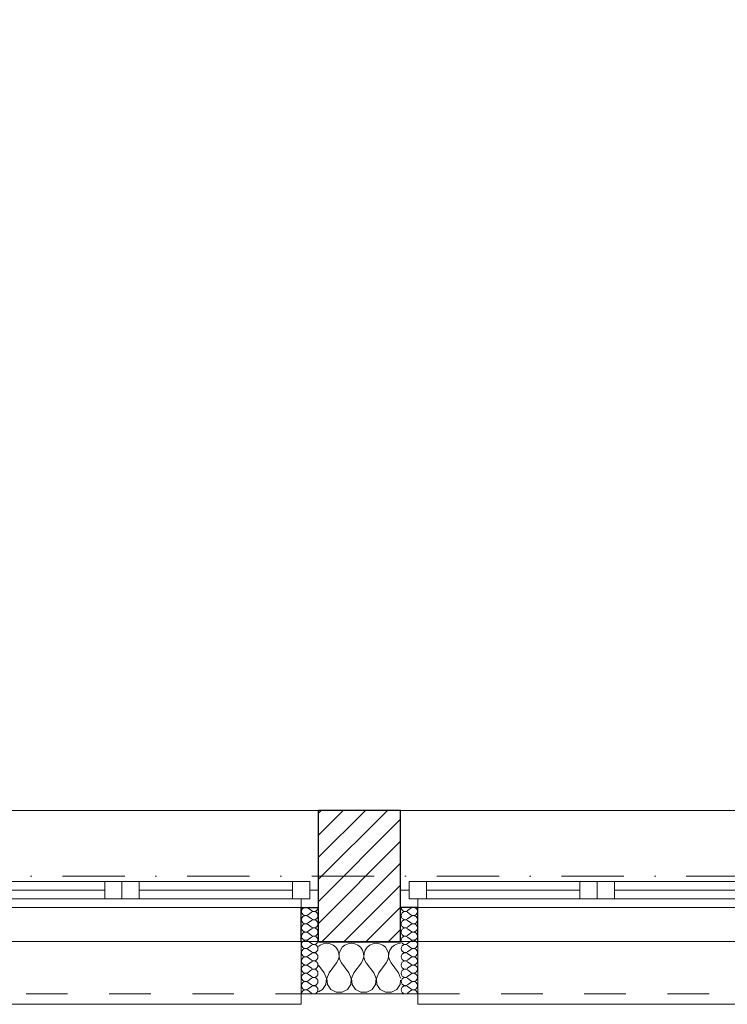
# Model space of a CAD drawing. Header units: millimetres. Extents: x 172139 to 266886, y 89395 to 138225.
# Tile 55 of 94: x 217757 to 219799, y 106825 to 109668. Entities that reach past the tile are written whole.
import ezdxf

# ---------------------------------------------------------------- set-up
doc = ezdxf.new("R2010")
doc.units = ezdxf.units.MM
doc.header["$MEASUREMENT"] = 0
doc.linetypes.add('Kropki i Kreski', pattern=[360, 180, -90, 0, -90])
doc.linetypes.add('Przerywana', pattern=[240, 120, -120])
for name, color, linetype in [('Konstrukcja - Siatki mod', 7, 'Continuous'), ('KR_INW', 7, 'Continuous'), ('NAPIS_SODON', 7, 'Continuous'), ('Okna ArchiCADa', 7, 'Continuous')]:
    doc.layers.add(name, color=color, linetype=linetype)
doc.layers.add('Konstrukcja - Siatki mod_Nr_pióra__48', color=7, linetype='Continuous', lineweight=15, true_color=0xa80f02)
doc.layers.add('KR_INW_Nr_pióra__102', color=7, linetype='Continuous', lineweight=5, true_color=0xcccccc)
for name, color, linetype, lineweight in [('KR_INW_Nr_pióra__101', 252, 'Continuous', 5), ('KR_INW_Nr_pióra__27', 7, 'Continuous', 25), ('KR_INW_Nr_pióra__47', 7, 'Continuous', 15), ('NAPIS_SODON_Nr_pióra__1', 7, 'Continuous', 13), ('Okna ArchiCADa_Nr_pióra__1', 7, 'Continuous', 13), ('Okna ArchiCADa_Nr_pióra__27', 7, 'Continuous', 25)]:
    doc.layers.add(name, color=color, linetype=linetype, lineweight=lineweight)

# ---------------------------------------------------------------- blocks, each defined once
blk = doc.blocks.new('Strop_1', base_point=(179225, 121523.3))
at = {"layer": 'NAPIS_SODON_Nr_pióra__1', "linetype": 'Continuous', "flags": 128}
blk.add_lwpolyline([(179225, 121523.3), (179225.9, 107003.8), (250898.3, 107008.3), (250897.4, 121527.8)], close=True, dxfattribs=at)
blk = doc.blocks.new('*X165')
at = {"layer": 'KR_INW_Nr_pióra__102', "linetype": 'Continuous'}
for p, q in [((218624.1, 106996.2), (218618.9, 106991.9)), ((218633.1, 107000.2), (218624.1, 106996.2)), ((218642.9, 107001.6), (218633.1, 107000.2)), ((218652.6, 107000.2), (218642.9, 107001.6)), ((218661.6, 106996.2), (218652.6, 107000.2)), ((218669.2, 106989.9), (218661.6, 106996.2)), ((218695.5, 106996.2), (218687.9, 106989.9)), ((218704.5, 107000.2), (218695.5, 106996.2)), ((218714.3, 107001.6), (218704.5, 107000.2)), ((218724, 107000.2), (218714.3, 107001.6)), ((218733.1, 106996.2), (218724, 107000.2)), ((218740.6, 106989.9), (218733.1, 106996.2)), ((218766.9, 106996.2), (218759.4, 106989.9)), ((218776, 107000.2), (218766.9, 106996.2)), ((218785.7, 107001.6), (218776, 107000.2)), ((218795.5, 107000.2), (218785.7, 107001.6)), ((218804.5, 106996.2), (218795.5, 107000.2)), ((218812.1, 106989.9), (218804.5, 106996.2)), ((218838.4, 106996.2), (218830.8, 106989.9)), ((218847.4, 107000.2), (218838.4, 106996.2)), ((218856.3, 107001.5), (218847.4, 107000.2)), ((218674.8, 106981.8), (218669.2, 106989.9)), ((218677.9, 106972.5), (218674.8, 106981.8)), ((218678.4, 106962.6), (218677.9, 106972.5)), ((218679.2, 106972.5), (218678.7, 106962.6)), ((218682.3, 106981.8), (218679.2, 106972.5)), ((218687.9, 106989.9), (218682.3, 106981.8)), ((218746.2, 106981.8), (218740.6, 106989.9)), ((218749.4, 106972.5), (218746.2, 106981.8)), ((218749.9, 106962.6), (218749.4, 106972.5)), ((218750.6, 106972.5), (218750.1, 106962.6)), ((218753.8, 106981.8), (218750.6, 106972.5)), ((218759.4, 106989.9), (218753.8, 106981.8)), ((218817.7, 106981.8), (218812.1, 106989.9)), ((218820.8, 106972.5), (218817.7, 106981.8)), ((218821.3, 106962.6), (218820.8, 106972.5)), ((218822.1, 106972.5), (218821.6, 106962.6)), ((218825.2, 106981.8), (218822.1, 106972.5)), ((218830.8, 106989.9), (218825.2, 106981.8)), ((218635.7, 106915.9), (218618.9, 106938.3)), ((218650, 106915.9), (218671.4, 106944.4)), ((218671.4, 106944.4), (218676.2, 106953.1)), ((218676.2, 106953.1), (218678.4, 106962.6)), ((218678.7, 106962.6), (218680.9, 106953.1)), ((218680.9, 106953.1), (218685.7, 106944.4)), ((218707.1, 106915.9), (218685.7, 106944.4)), ((218721.4, 106915.9), (218742.9, 106944.4)), ((218742.9, 106944.4), (218747.6, 106953.1)), ((218747.6, 106953.1), (218749.9, 106962.6)), ((218750.1, 106962.6), (218752.4, 106953.1)), ((218752.4, 106953.1), (218757.1, 106944.4)), ((218778.6, 106915.9), (218757.1, 106944.4)), ((218792.9, 106915.9), (218814.3, 106944.4)), ((218814.3, 106944.4), (218819.1, 106953.1)), ((218819.1, 106953.1), (218821.3, 106962.6)), ((218821.6, 106962.6), (218823.8, 106953.1)), ((218823.8, 106953.1), (218828.6, 106944.4)), ((218850, 106915.9), (218828.6, 106944.4)), ((218642.4, 106899.8), (218635.7, 106915.9)), ((218650, 106915.9), (218643.3, 106899.8)), ((218713.9, 106899.8), (218707.1, 106915.9)), ((218721.4, 106915.9), (218714.7, 106899.8)), ((218785.3, 106899.8), (218778.6, 106915.9)), ((218792.9, 106915.9), (218786.1, 106899.8)), ((218856.3, 106900.9), (218850, 106915.9)), ((218631.2, 106868), (218640.8, 106882.5)), ((218640.8, 106882.5), (218642.4, 106899.8)), ((218643.3, 106899.8), (218644.9, 106882.5)), ((218644.9, 106882.5), (218654.5, 106868)), ((218702.6, 106868), (218712.2, 106882.5)), ((218712.2, 106882.5), (218713.9, 106899.8)), ((218714.7, 106899.8), (218716.3, 106882.5)), ((218716.3, 106882.5), (218726, 106868)), ((218774, 106868), (218783.7, 106882.5)), ((218783.7, 106882.5), (218785.3, 106899.8)), ((218786.1, 106899.8), (218787.8, 106882.5)), ((218787.8, 106882.5), (218797.4, 106868)), ((218845.5, 106868), (218855.1, 106882.5)), ((218855.1, 106882.5), (218856.3, 106895.2)), ((218618.9, 106861.4), (218631.2, 106868)), ((218654.5, 106868), (218669.9, 106859.8)), ((218669.9, 106859.8), (218687.3, 106859.8)), ((218687.3, 106859.8), (218702.6, 106868)), ((218726, 106868), (218741.3, 106859.8)), ((218741.3, 106859.8), (218758.7, 106859.8)), ((218758.7, 106859.8), (218774, 106868)), ((218797.4, 106868), (218812.7, 106859.8)), ((218812.7, 106859.8), (218830.1, 106859.8)), ((218830.1, 106859.8), (218845.5, 106868))]:
    blk.add_line(p, q, dxfattribs=at)
blk = doc.blocks.new('*X206')
at = {"layer": 'KR_INW_Nr_pióra__102', "linetype": 'Continuous'}
for p, q in [((218598.6, 107095.6), (218589.1, 107102.8)), ((218598.6, 107090.9), (218589.1, 107083.7)), ((218598.6, 107071.8), (218589.1, 107079)), ((218598.6, 107067), (218589.1, 107059.9)), ((218598.6, 107048), (218589.1, 107055.1)), ((218598.6, 107043.2), (218589.1, 107036.1)), ((218598.6, 107024.2), (218589.1, 107031.3)), ((218598.6, 107019.4), (218589.1, 107012.3)), ((218598.6, 107000.4), (218589.1, 107007.5)), ((218598.6, 106995.6), (218589.1, 106988.5)), ((218598.6, 106976.6), (218589.1, 106983.7)), ((218598.6, 106971.8), (218589.1, 106964.7)), ((218598.6, 106952.8), (218589.1, 106959.9)), ((218598.6, 106948), (218589.1, 106940.9)), ((218598.6, 106929), (218589.1, 106936.1)), ((218598.6, 106924.2), (218589.1, 106917)), ((218598.6, 106905.1), (218589.1, 106912.3)), ((218598.6, 106900.4), (218589.1, 106893.2)), ((218598.6, 106881.3), (218589.1, 106888.5)), ((218598.6, 106876.6), (218589.1, 106869.4)), ((218598.6, 106857.5), (218589.1, 106864.7))]:
    blk.add_line(p, q, dxfattribs=at)
for centre, start, end in [((218582, 107093.2), 53.1301, 180), ((218582, 107093.2), 180, 306.8699), ((218582, 107069.4), 53.1301, 180), ((218605.8, 107105.1), 233.1301, 0), ((218605.8, 107081.3), 233.1301, 126.8699), ((218582, 107069.4), 180, 306.8699), ((218582, 107045.6), 53.1301, 180), ((218605.8, 107057.5), 233.1301, 126.8699), ((218582, 107045.6), 180, 306.8699), ((218582, 107021.8), 53.1301, 180), ((218605.8, 107033.7), 233.1301, 126.8699), ((218582, 107021.8), 180, 306.8699), ((218582, 106998), 53.1301, 180), ((218582, 106998), 180, 306.8699), ((218605.8, 107009.9), 233.1301, 126.8699), ((218605.8, 106986.1), 233.1301, 126.8699), ((218582, 106974.2), 53.1301, 180), ((218582, 106974.2), 180, 306.8699), ((218605.8, 106962.3), 233.1301, 126.8699), ((218582, 106950.4), 53.1301, 180), ((218582, 106950.4), 180, 306.8699), ((218582, 106926.6), 53.1301, 180), ((218605.8, 106938.5), 233.1301, 126.8699), ((218582, 106926.6), 180, 306.8699), ((218582, 106902.8), 53.1301, 180), ((218605.8, 106914.7), 233.1301, 126.8699), ((218582, 106902.8), 180, 306.8699), ((218582, 106879), 53.1301, 180), ((218605.8, 106890.9), 233.1301, 126.8699), ((218582, 106879), 180, 306.8699), ((218582, 106855.1), 53.1301, 180), ((218605.8, 106867), 233.1301, 126.8699)]:
    blk.add_arc(centre, 11.9, start, end, dxfattribs=at)
blk = doc.blocks.new('*X207')
at = {"layer": 'KR_INW_Nr_pióra__102', "linetype": 'Continuous'}
for p, q in [((218876.5, 107095.6), (218886.1, 107102.8)), ((218876.5, 107090.9), (218886.1, 107083.7)), ((218876.5, 107071.8), (218886.1, 107079)), ((218876.5, 107067), (218886.1, 107059.9)), ((218876.5, 107048), (218886.1, 107055.1)), ((218876.5, 107043.2), (218886.1, 107036.1)), ((218876.5, 107024.2), (218886.1, 107031.3)), ((218876.5, 107019.4), (218886.1, 107012.3)), ((218876.5, 107000.4), (218886.1, 107007.5)), ((218876.5, 106995.6), (218886.1, 106988.5)), ((218876.5, 106976.6), (218886.1, 106983.7)), ((218876.5, 106971.8), (218886.1, 106964.7)), ((218876.5, 106952.8), (218886.1, 106959.9)), ((218876.5, 106948), (218886.1, 106940.9)), ((218876.5, 106929), (218886.1, 106936.1)), ((218876.5, 106924.2), (218886.1, 106917)), ((218876.5, 106905.1), (218886.1, 106912.3)), ((218876.5, 106900.4), (218886.1, 106893.2)), ((218876.5, 106881.3), (218886.1, 106888.5)), ((218876.5, 106876.6), (218886.1, 106869.4)), ((218876.5, 106857.5), (218886.1, 106864.7))]:
    blk.add_line(p, q, dxfattribs=at)
for centre, start, end in [((218869.4, 107105.1), 180, 306.8699), ((218869.4, 107081.3), 53.1301, 306.8699), ((218893.2, 107093.2), 0, 126.8699), ((218893.2, 107093.2), 233.1301, 0), ((218893.2, 107069.4), 0, 126.8699), ((218869.4, 107057.5), 53.1301, 306.8699), ((218893.2, 107069.4), 233.1301, 0), ((218893.2, 107045.6), 0, 126.8699), ((218869.4, 107033.7), 53.1301, 306.8699), ((218893.2, 107045.6), 233.1301, 0), ((218893.2, 107021.8), 0, 126.8699), ((218869.4, 107009.9), 53.1301, 306.8699), ((218869.4, 106986.1), 53.1301, 306.8699), ((218893.2, 107021.8), 233.1301, 0), ((218893.2, 106998), 0, 126.8699), ((218893.2, 106998), 233.1301, 0), ((218869.4, 106962.3), 53.1301, 306.8699), ((218893.2, 106974.2), 0, 126.8699), ((218893.2, 106974.2), 233.1301, 0), ((218869.4, 106938.5), 53.1301, 306.8699), ((218893.2, 106950.4), 0, 126.8699), ((218893.2, 106950.4), 233.1301, 0), ((218893.2, 106926.6), 0, 126.8699), ((218869.4, 106914.7), 53.1301, 306.8699), ((218893.2, 106926.6), 233.1301, 0), ((218893.2, 106902.8), 0, 126.8699), ((218869.4, 106890.9), 53.1301, 306.8699), ((218893.2, 106902.8), 233.1301, 0), ((218893.2, 106879), 0, 126.8699), ((218869.4, 106867), 53.1301, 306.8699), ((218893.2, 106879), 233.1301, 0), ((218893.2, 106855.1), 0, 126.8699)]:
    blk.add_arc(centre, 11.9, start, end, dxfattribs=at)
blk = doc.blocks.new('Okno dwuskrzydłowe 19_5')
at = {"layer": 'Okna ArchiCADa_Nr_pióra__1', "linetype": 'Continuous'}
for p, q in [((-566.8, 230), (566.8, 230)), ((-566.8, 0), (-541.8, 0)), ((-541.8, 25), (-491.8, 25)), ((-541.8, -25), (-541.8, 25)), ((-541.8, 0), (-541.8, -25)), ((-491.8, 25), (-50, 25)), ((-491.8, 25), (-491.8, -25)), ((-491.8, 25), (-50, 25)), ((-491.8, 0), (-50, 0)), ((-50, -25), (-50, 25)), ((-50, 25), (0, 25)), ((0, 25), (0, -25)), ((0, 25), (50, 25)), ((0, -25), (0, 25)), ((50, 25), (491.8, 25)), ((50, 25), (50, -25)), ((50, 25), (491.8, 25)), ((50, 0), (491.8, 0)), ((491.8, -25), (491.8, 25)), ((491.8, 25), (541.8, 25)), ((541.8, 25), (541.8, -25)), ((541.8, -25), (541.8, 0)), ((541.8, 0), (566.8, 0)), ((-541.8, -25), (-516.8, -25)), ((-491.8, -25), (-541.8, -25)), ((-516.8, -25), (-516.8, -50)), ((-50, -25), (-491.8, -25)), ((0, -25), (-50, -25)), ((50, -25), (0, -25)), ((491.8, -25), (50, -25)), ((541.8, -25), (491.8, -25)), ((516.8, -50), (516.8, -25)), ((516.8, -25), (541.8, -25)), ((-516.8, -50), (-566.8, -50)), ((0, -50), (-516.8, -50)), ((516.8, -50), (0, -50)), ((566.8, -50), (516.8, -50)), ((-516.8, -300), (-516.8, -330)), ((516.8, -330), (516.8, -300)), ((-516.8, -330), (516.8, -330))]:
    blk.add_line(p, q, dxfattribs=at)
at = {"layer": 'Okna ArchiCADa_Nr_pióra__1', "linetype": 'Przerywana'}
blk.add_line((-516.8, -300), (516.8, -300), dxfattribs=at)
at = {"layer": 'Okna ArchiCADa_Nr_pióra__27', "linetype": 'Continuous'}
for p, q in [((-566.8, -50), (-566.8, 0)), ((566.8, -50), (566.8, 0)), ((-516.8, -50), (-566.8, -50)), ((516.8, -50), (566.8, -50))]:
    blk.add_line(p, q, dxfattribs=at)
blk = doc.blocks.new('Ściana_3', base_point=(179075.1, 106855.1))
at = {"layer": 'KR_INW_Nr_pióra__101', "linetype": 'Continuous'}
h = blk.add_hatch(dxfattribs=at)
h.set_pattern_fill('Cegła_licówka', color=256, style=0, pattern_type=2)
h.set_pattern_definition([(45, (0, 0), (-31.819804, 31.819804), [])])
h.paths.add_polyline_path([(218618.9, 107155.1), (218618.9, 107105.1), (218618.9, 107005.1), (218856.3, 107005.1), (218856.3, 107105.1), (218856.3, 107155.1), (218856.3, 107385.1), (218618.9, 107385.1)])
at = {"layer": 'KR_INW_Nr_pióra__27', "linetype": 'Continuous'}
for p, q in [((218618.9, 107155.1), (218618.9, 107385.1)), ((218856.3, 107155.1), (218856.3, 107385.1)), ((218618.9, 107105.1), (218618.9, 107155.1)), ((218856.3, 107105.1), (218856.3, 107155.1)), ((218568.9, 107005.1), (218568.9, 107105.1)), ((218568.9, 107105.1), (218618.9, 107105.1)), ((218618.9, 107005.1), (218618.9, 107105.1)), ((218856.3, 107005.1), (218856.3, 107105.1)), ((218906.3, 107105.1), (218856.3, 107105.1)), ((218906.3, 107005.1), (218906.3, 107105.1)), ((218618.9, 107005.1), (218856.3, 107005.1))]:
    blk.add_line(p, q, dxfattribs=at)
at = {"layer": 'KR_INW_Nr_pióra__27', "linetype": 'Continuous', "flags": 128}
blk.add_lwpolyline([(218856.3, 107385.1), (218618.9, 107385.1)], dxfattribs=at)
at = {"layer": 'KR_INW_Nr_pióra__47', "linetype": 'Continuous'}
for p, q in [((218618.9, 107105.1), (218568.9, 107105.1)), ((218568.9, 107105.1), (218568.9, 106855.1)), ((218856.3, 107105.1), (218906.3, 107105.1)), ((218906.3, 107105.1), (218906.3, 106855.1)), ((218568.9, 106855.1), (218568.9, 107005.1)), ((218906.3, 106855.1), (218906.3, 107005.1)), ((218618.9, 106855.1), (218568.9, 106855.1)), ((218856.3, 106855.1), (218906.3, 106855.1))]:
    blk.add_line(p, q, dxfattribs=at)
at = {"layer": 'KR_INW_Nr_pióra__47', "linetype": 'Continuous', "flags": 128}
blk.add_lwpolyline([(218618.9, 106855.1), (218856.3, 106855.1)], dxfattribs=at)
at = {"layer": 'KR_INW'}
for name in ['*X206', '*X207', '*X165']:
    blk.add_blockref(name, (0, 0), dxfattribs=at)
at = {"layer": 'Okna ArchiCADa', "color": 21, "linetype": 'Continuous', "lineweight": 13, "true_color": 0xff9955, "zscale": 1000}
for p in [(218052.1, 107155.1), (219423.1, 107155.1)]:
    blk.add_blockref('Okno dwuskrzydłowe 19_5', p, dxfattribs=at)
blk = doc.blocks.new('Standardowy znacznik siatki_10')
at = {"layer": 'Konstrukcja - Siatki mod_Nr_pióra__48', "linetype": 'Kropki i Kreski'}
blk.add_line((1000, 0), (72912, 0), dxfattribs=at)

msp = doc.modelspace()

# ---------------------------------------------------------------- block references
at = {"layer": 'Konstrukcja - Siatki mod', "color": 8, "linetype": 'Continuous', "lineweight": 13, "zscale": 1000}
msp.add_blockref('Standardowy znacznik siatki_10', (177989.3, 107195.1), dxfattribs=at)
at = {"layer": 'KR_INW'}
msp.add_blockref('Ściana_3', (179075.1, 106855.1), dxfattribs=at)
at = {"layer": 'NAPIS_SODON', "linetype": 'Continuous'}
msp.add_blockref('Strop_1', (179225, 121523.3), dxfattribs=at)

doc.saveas('drawing.dxf')
